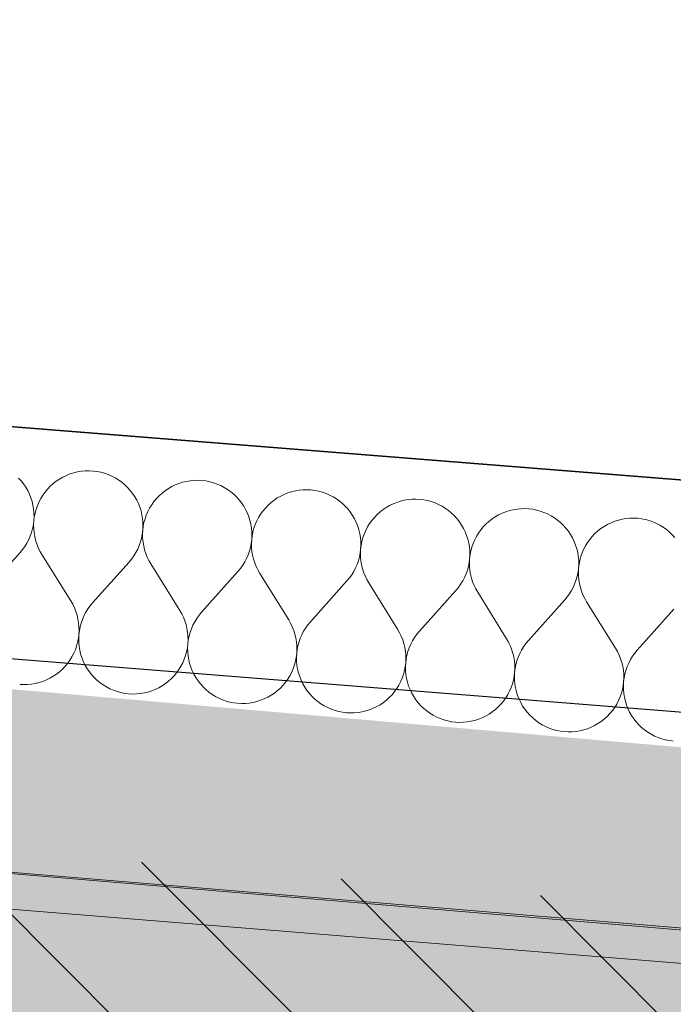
# Model space of a CAD drawing. Header units: millimetres. Extents: x -40276 to 214973, y -147941 to 35228.
# Tile 243 of 256: x -8026 to -7571, y 18343 to 19028. Entities that reach past the tile are written whole.
import ezdxf

# ---------------------------------------------------------------- set-up
doc = ezdxf.new("R2010")
doc.units = ezdxf.units.MM
doc.header["$MEASUREMENT"] = 0
doc.linetypes.add('Wipeout_Contour', pattern=[1000, 0, -1000])
for name, color, linetype in [('1._POHLED ZÁPADNÍ_2_0_plochy', 7, 'Continuous'), ('1._POHLED ZÁPADNÍ_2_akustické prvky', 7, 'Continuous'), ('1._POHLED ZÁPADNÍ_2_BT_ortho', 7, 'Continuous'), ('1._POHLED ZÁPADNÍ_2_Konstrukce - nosné', 7, 'Continuous'), ('1._POHLED ZÁPADNÍ_2_Nové_Výplně – Řezové', 7, 'Continuous'), ('1._POHLED ZÁPADNÍ_2_Výplně – Řezové', 7, 'Continuous')]:
    doc.layers.add(name, color=color, linetype=linetype)

# ---------------------------------------------------------------- blocks, each defined once
blk = doc.blocks.new('*X20', base_point=(-42174.69, -26223.67))
at = {"layer": '1._POHLED ZÁPADNÍ_2_Nové_Výplně – Řezové', "color": 21, "linetype": 'Continuous', "lineweight": 20, "true_color": 0xffaaaa}
for p, q in [((-7988.64, 18712.73), (-7991.24, 18711.91)), ((-7986, 18713.36), (-7988.64, 18712.73)), ((-7983.31, 18713.8), (-7986, 18713.36)), ((-7980.61, 18714.05), (-7983.31, 18713.8)), ((-7977.89, 18714.11), (-7980.61, 18714.05)), ((-7975.17, 18713.97), (-7977.89, 18714.11)), ((-7972.47, 18713.64), (-7975.17, 18713.97)), ((-7969.8, 18713.12), (-7972.47, 18713.64)), ((-7967.17, 18712.4), (-7969.8, 18713.12)), ((-7964.6, 18711.51), (-7967.17, 18712.4)), ((-8025.19, 18707.1), (-8027.02, 18709.12)), ((-8023.52, 18704.96), (-8025.19, 18707.1)), ((-8002.98, 18705.18), (-8005, 18703.35)), ((-8000.83, 18706.85), (-8002.98, 18705.18)), ((-7998.58, 18708.37), (-8000.83, 18706.85)), ((-7996.22, 18709.72), (-7998.58, 18708.37)), ((-7993.77, 18710.9), (-7996.22, 18709.72)), ((-7991.24, 18711.91), (-7993.77, 18710.9)), ((-7962.11, 18710.43), (-7964.6, 18711.51)), ((-7959.69, 18709.17), (-7962.11, 18710.43)), ((-7957.38, 18707.75), (-7959.69, 18709.17)), ((-7955.16, 18706.16), (-7957.38, 18707.75)), ((-7953.07, 18704.42), (-7955.16, 18706.16)), ((-7915.33, 18705.33), (-7917.86, 18704.32)), ((-7912.74, 18706.15), (-7915.33, 18705.33)), ((-7910.09, 18706.78), (-7912.74, 18706.15)), ((-7907.41, 18707.22), (-7910.09, 18706.78)), ((-7904.7, 18707.47), (-7907.41, 18707.22)), ((-7901.98, 18707.53), (-7904.7, 18707.47)), ((-7899.26, 18707.39), (-7901.98, 18707.53)), ((-7896.56, 18707.06), (-7899.26, 18707.39)), ((-7893.89, 18706.54), (-7896.56, 18707.06)), ((-7891.27, 18705.82), (-7893.89, 18706.54)), ((-7888.7, 18704.93), (-7891.27, 18705.82)), ((-8022, 18702.7), (-8023.52, 18704.96)), ((-8020.65, 18700.34), (-8022, 18702.7)), ((-8019.47, 18697.89), (-8020.65, 18700.34)), ((-8008.62, 18699.29), (-8010.2, 18697.08)), ((-8006.88, 18701.39), (-8008.62, 18699.29)), ((-8005, 18703.35), (-8006.88, 18701.39)), ((-7951.11, 18702.54), (-7953.07, 18704.42)), ((-7949.29, 18700.52), (-7951.11, 18702.54)), ((-7947.61, 18698.38), (-7949.29, 18700.52)), ((-7946.1, 18696.12), (-7947.61, 18698.38)), ((-7927.07, 18698.59), (-7929.09, 18696.77)), ((-7924.93, 18700.27), (-7927.07, 18698.59)), ((-7922.67, 18701.79), (-7924.93, 18700.27)), ((-7920.31, 18703.14), (-7922.67, 18701.79)), ((-7917.86, 18704.32), (-7920.31, 18703.14)), ((-7886.2, 18703.85), (-7888.7, 18704.93)), ((-7883.79, 18702.59), (-7886.2, 18703.85)), ((-7881.47, 18701.17), (-7883.79, 18702.59)), ((-7879.26, 18699.58), (-7881.47, 18701.17)), ((-7877.17, 18697.84), (-7879.26, 18699.58)), ((-7839.43, 18698.74), (-7841.96, 18697.74)), ((-7836.83, 18699.57), (-7839.43, 18698.74)), ((-7834.19, 18700.2), (-7836.83, 18699.57)), ((-7831.5, 18700.64), (-7834.19, 18700.2)), ((-7828.79, 18700.89), (-7831.5, 18700.64)), ((-7826.07, 18700.95), (-7828.79, 18700.89)), ((-7823.36, 18700.81), (-7826.07, 18700.95)), ((-7820.66, 18700.48), (-7823.36, 18700.81)), ((-7817.99, 18699.95), (-7820.66, 18700.48)), ((-7815.36, 18699.24), (-7817.99, 18699.95)), ((-7812.79, 18698.34), (-7815.36, 18699.24)), ((-7810.3, 18697.26), (-7812.79, 18698.34)), ((-8018.47, 18695.36), (-8019.47, 18697.89)), ((-8017.65, 18692.76), (-8018.47, 18695.36)), ((-8017.02, 18690.12), (-8017.65, 18692.76)), ((-8012.88, 18692.35), (-8013.95, 18689.85)), ((-8011.62, 18694.76), (-8012.88, 18692.35)), ((-8010.2, 18697.08), (-8011.62, 18694.76)), ((-7944.74, 18693.76), (-7946.1, 18696.12)), ((-7943.56, 18691.31), (-7944.74, 18693.76)), ((-7932.71, 18692.71), (-7934.3, 18690.5)), ((-7930.97, 18694.81), (-7932.71, 18692.71)), ((-7929.09, 18696.77), (-7930.97, 18694.81)), ((-7875.2, 18695.96), (-7877.17, 18697.84)), ((-7873.38, 18693.94), (-7875.2, 18695.96)), ((-7871.71, 18691.79), (-7873.38, 18693.94)), ((-7870.19, 18689.54), (-7871.71, 18691.79)), ((-7851.17, 18692.01), (-7853.18, 18690.19)), ((-7849.02, 18693.69), (-7851.17, 18692.01)), ((-7846.77, 18695.21), (-7849.02, 18693.69)), ((-7844.41, 18696.56), (-7846.77, 18695.21)), ((-7841.96, 18697.74), (-7844.41, 18696.56)), ((-7807.88, 18696.01), (-7810.3, 18697.26)), ((-7805.56, 18694.59), (-7807.88, 18696.01)), ((-7803.35, 18693), (-7805.56, 18694.59)), ((-7801.26, 18691.26), (-7803.35, 18693)), ((-7763.52, 18692.16), (-7766.05, 18691.16)), ((-7760.93, 18692.98), (-7763.52, 18692.16)), ((-7758.28, 18693.62), (-7760.93, 18692.98)), ((-7755.6, 18694.06), (-7758.28, 18693.62)), ((-7752.89, 18694.31), (-7755.6, 18694.06)), ((-7750.17, 18694.37), (-7752.89, 18694.31)), ((-7747.45, 18694.23), (-7750.17, 18694.37)), ((-7744.75, 18693.9), (-7747.45, 18694.23)), ((-7742.08, 18693.37), (-7744.75, 18693.9)), ((-7739.46, 18692.66), (-7742.08, 18693.37)), ((-7736.89, 18691.76), (-7739.46, 18692.66)), ((-7734.39, 18690.68), (-7736.89, 18691.76)), ((-8016.58, 18687.43), (-8017.02, 18690.12)), ((-8016.33, 18684.72), (-8016.58, 18687.43)), ((-8016.27, 18682), (-8016.33, 18684.72)), ((-8015.56, 18684.66), (-8016.08, 18681.99)), ((-8014.85, 18687.28), (-8015.56, 18684.66)), ((-8013.95, 18689.85), (-8014.85, 18687.28)), ((-7942.56, 18688.78), (-7943.56, 18691.31)), ((-7941.74, 18686.18), (-7942.56, 18688.78)), ((-7941.11, 18683.54), (-7941.74, 18686.18)), ((-7936.97, 18685.77), (-7938.05, 18683.27)), ((-7935.72, 18688.18), (-7936.97, 18685.77)), ((-7934.3, 18690.5), (-7935.72, 18688.18)), ((-7868.84, 18687.18), (-7870.19, 18689.54)), ((-7867.66, 18684.72), (-7868.84, 18687.18)), ((-7866.66, 18682.19), (-7867.66, 18684.72)), ((-7856.81, 18686.13), (-7858.39, 18683.92)), ((-7855.07, 18688.22), (-7856.81, 18686.13)), ((-7853.18, 18690.19), (-7855.07, 18688.22)), ((-7799.3, 18689.38), (-7801.26, 18691.26)), ((-7797.48, 18687.36), (-7799.3, 18689.38)), ((-7795.8, 18685.21), (-7797.48, 18687.36)), ((-7794.28, 18682.95), (-7795.8, 18685.21)), ((-7775.26, 18685.43), (-7777.28, 18683.61)), ((-7773.12, 18687.11), (-7775.26, 18685.43)), ((-7770.86, 18688.63), (-7773.12, 18687.11)), ((-7768.5, 18689.98), (-7770.86, 18688.63)), ((-7766.05, 18691.16), (-7768.5, 18689.98)), ((-7731.98, 18689.43), (-7734.39, 18690.68)), ((-7729.66, 18688), (-7731.98, 18689.43)), ((-7727.45, 18686.42), (-7729.66, 18688)), ((-7725.36, 18684.68), (-7727.45, 18686.42)), ((-7723.39, 18682.8), (-7725.36, 18684.68)), ((-7687.62, 18685.58), (-7690.14, 18684.58)), ((-7685.02, 18686.4), (-7687.62, 18685.58)), ((-7682.38, 18687.04), (-7685.02, 18686.4)), ((-7679.69, 18687.48), (-7682.38, 18687.04)), ((-7676.98, 18687.73), (-7679.69, 18687.48)), ((-7674.26, 18687.78), (-7676.98, 18687.73)), ((-7671.55, 18687.65), (-7674.26, 18687.78)), ((-7668.85, 18687.32), (-7671.55, 18687.65)), ((-7666.18, 18686.79), (-7668.85, 18687.32)), ((-7663.55, 18686.08), (-7666.18, 18686.79)), ((-7660.98, 18685.18), (-7663.55, 18686.08)), ((-7658.48, 18684.1), (-7660.98, 18685.18)), ((-8016.75, 18676.59), (-8016.41, 18679.29)), ((-8016.41, 18679.29), (-8016.55, 18676.57)), ((-8016.41, 18679.29), (-8016.27, 18682)), ((-8016.08, 18681.99), (-8016.41, 18679.29)), ((-7940.67, 18680.85), (-7941.11, 18683.54)), ((-7940.42, 18678.14), (-7940.67, 18680.85)), ((-7940.37, 18675.42), (-7940.42, 18678.14)), ((-7939.66, 18678.08), (-7940.18, 18675.41)), ((-7938.95, 18680.7), (-7939.66, 18678.08)), ((-7938.05, 18683.27), (-7938.95, 18680.7)), ((-7865.84, 18679.6), (-7866.66, 18682.19)), ((-7865.21, 18676.95), (-7865.84, 18679.6)), ((-7861.07, 18679.19), (-7862.14, 18676.69)), ((-7859.81, 18681.6), (-7861.07, 18679.19)), ((-7858.39, 18683.92), (-7859.81, 18681.6)), ((-7792.93, 18680.59), (-7794.28, 18682.95)), ((-7791.75, 18678.14), (-7792.93, 18680.59)), ((-7790.75, 18675.61), (-7791.75, 18678.14)), ((-7780.9, 18679.55), (-7782.48, 18677.34)), ((-7779.16, 18681.64), (-7780.9, 18679.55)), ((-7777.28, 18683.61), (-7779.16, 18681.64)), ((-7721.57, 18680.78), (-7723.39, 18682.8)), ((-7719.9, 18678.63), (-7721.57, 18680.78)), ((-7718.38, 18676.37), (-7719.9, 18678.63)), ((-7699.36, 18678.85), (-7701.37, 18677.03)), ((-7697.21, 18680.53), (-7699.36, 18678.85)), ((-7694.95, 18682.04), (-7697.21, 18680.53)), ((-7692.59, 18683.4), (-7694.95, 18682.04)), ((-7690.14, 18684.58), (-7692.59, 18683.4)), ((-7656.07, 18682.85), (-7658.48, 18684.1)), ((-7653.75, 18681.42), (-7656.07, 18682.85)), ((-7651.54, 18679.84), (-7653.75, 18681.42)), ((-7649.45, 18678.1), (-7651.54, 18679.84)), ((-7647.49, 18676.21), (-7649.45, 18678.1)), ((-7614.24, 18678), (-7616.69, 18676.82)), ((-7611.71, 18679), (-7614.24, 18678)), ((-7609.12, 18679.82), (-7611.71, 18679)), ((-7606.47, 18680.45), (-7609.12, 18679.82)), ((-7603.79, 18680.9), (-7606.47, 18680.45)), ((-7601.08, 18681.15), (-7603.79, 18680.9)), ((-7598.36, 18681.2), (-7601.08, 18681.15)), ((-7595.64, 18681.07), (-7598.36, 18681.2)), ((-7592.94, 18680.73), (-7595.64, 18681.07)), ((-7590.27, 18680.21), (-7592.94, 18680.73)), ((-7587.64, 18679.5), (-7590.27, 18680.21)), ((-7585.08, 18678.6), (-7587.64, 18679.5)), ((-7582.58, 18677.52), (-7585.08, 18678.6)), ((-8018.89, 18668.72), (-8017.99, 18671.29)), ((-8017.99, 18671.29), (-8017.27, 18673.92)), ((-8017.27, 18673.92), (-8016.75, 18676.59)), ((-8016.55, 18676.57), (-8016.49, 18673.85)), ((-8016.49, 18673.85), (-8016.24, 18671.14)), ((-8016.24, 18671.14), (-8015.8, 18668.46)), ((-7940.84, 18670), (-7940.51, 18672.7)), ((-7940.51, 18672.7), (-7940.64, 18669.99)), ((-7940.51, 18672.7), (-7940.37, 18675.42)), ((-7940.18, 18675.41), (-7940.51, 18672.7)), ((-7864.77, 18674.27), (-7865.21, 18676.95)), ((-7864.52, 18671.56), (-7864.77, 18674.27)), ((-7864.46, 18668.84), (-7864.52, 18671.56)), ((-7863.75, 18671.49), (-7864.27, 18668.82)), ((-7863.04, 18674.12), (-7863.75, 18671.49)), ((-7862.14, 18676.69), (-7863.04, 18674.12)), ((-7789.93, 18673.02), (-7790.75, 18675.61)), ((-7789.3, 18670.37), (-7789.93, 18673.02)), ((-7785.16, 18672.6), (-7786.24, 18670.11)), ((-7783.91, 18675.02), (-7785.16, 18672.6)), ((-7782.48, 18677.34), (-7783.91, 18675.02)), ((-7717.03, 18674.01), (-7718.38, 18676.37)), ((-7715.85, 18671.56), (-7717.03, 18674.01)), ((-7714.85, 18669.03), (-7715.85, 18671.56)), ((-7704.99, 18672.97), (-7706.58, 18670.76)), ((-7703.26, 18675.06), (-7704.99, 18672.97)), ((-7701.37, 18677.03), (-7703.26, 18675.06)), ((-7645.66, 18674.19), (-7647.49, 18676.21)), ((-7643.99, 18672.05), (-7645.66, 18674.19)), ((-7642.47, 18669.79), (-7643.99, 18672.05)), ((-7623.45, 18672.27), (-7625.47, 18670.44)), ((-7621.31, 18673.94), (-7623.45, 18672.27)), ((-7619.05, 18675.46), (-7621.31, 18673.94)), ((-7616.69, 18676.82), (-7619.05, 18675.46)), ((-7580.17, 18676.27), (-7582.58, 18677.52)), ((-7577.85, 18674.84), (-7580.17, 18676.27)), ((-7575.64, 18673.26), (-7577.85, 18674.84)), ((-7573.54, 18671.52), (-7575.64, 18673.26)), ((-7571.58, 18669.63), (-7573.54, 18671.52)), ((-8021.22, 18663.81), (-8019.97, 18666.23)), ((-8019.97, 18666.23), (-8018.89, 18668.72)), ((-8015.8, 18668.46), (-8015.16, 18665.81)), ((-8015.16, 18665.81), (-8014.34, 18663.22)), ((-7942.98, 18662.14), (-7942.08, 18664.71)), ((-7942.08, 18664.71), (-7941.37, 18667.34)), ((-7941.37, 18667.34), (-7940.84, 18670)), ((-7940.64, 18669.99), (-7940.59, 18667.27)), ((-7940.59, 18667.27), (-7940.33, 18664.56)), ((-7940.33, 18664.56), (-7939.89, 18661.88)), ((-7864.94, 18663.42), (-7864.6, 18666.12)), ((-7864.6, 18666.12), (-7864.74, 18663.41)), ((-7864.6, 18666.12), (-7864.46, 18668.84)), ((-7864.27, 18668.82), (-7864.6, 18666.12)), ((-7788.86, 18667.69), (-7789.3, 18670.37)), ((-7788.61, 18664.98), (-7788.86, 18667.69)), ((-7788.56, 18662.26), (-7788.61, 18664.98)), ((-7787.85, 18664.91), (-7788.37, 18662.24)), ((-7787.13, 18667.54), (-7787.85, 18664.91)), ((-7786.24, 18670.11), (-7787.13, 18667.54)), ((-7714.03, 18666.44), (-7714.85, 18669.03)), ((-7713.4, 18663.79), (-7714.03, 18666.44)), ((-7709.25, 18666.02), (-7710.33, 18663.53)), ((-7708, 18668.44), (-7709.25, 18666.02)), ((-7706.58, 18670.76), (-7708, 18668.44)), ((-7641.12, 18667.43), (-7642.47, 18669.79)), ((-7639.94, 18664.98), (-7641.12, 18667.43)), ((-7638.94, 18662.45), (-7639.94, 18664.98)), ((-7630.67, 18664.18), (-7632.1, 18661.86)), ((-7629.09, 18666.39), (-7630.67, 18664.18)), ((-7627.35, 18668.48), (-7629.09, 18666.39)), ((-7625.47, 18670.44), (-7627.35, 18668.48)), ((-7569.76, 18667.61), (-7571.58, 18669.63)), ((-8025.98, 18657.2), (-8051.38, 18628.81)), ((-8025.98, 18657.2), (-8024.24, 18659.29)), ((-8024.24, 18659.29), (-8022.65, 18661.5)), ((-8022.65, 18661.5), (-8021.22, 18663.81)), ((-8014.34, 18663.22), (-8013.33, 18660.69)), ((-8013.33, 18660.69), (-8012.15, 18658.24)), ((-8012.15, 18658.24), (-8010.8, 18655.88)), ((-7946.74, 18654.92), (-7945.32, 18657.23)), ((-7945.32, 18657.23), (-7944.06, 18659.65)), ((-7944.06, 18659.65), (-7942.98, 18662.14)), ((-7939.89, 18661.88), (-7939.26, 18659.23)), ((-7939.26, 18659.23), (-7938.43, 18656.64)), ((-7867.08, 18655.56), (-7866.18, 18658.13)), ((-7866.18, 18658.13), (-7865.46, 18660.75)), ((-7865.46, 18660.75), (-7864.94, 18663.42)), ((-7864.74, 18663.41), (-7864.68, 18660.69)), ((-7864.68, 18660.69), (-7864.43, 18657.98)), ((-7864.43, 18657.98), (-7863.98, 18655.29)), ((-7789.03, 18656.84), (-7788.7, 18659.54)), ((-7788.7, 18659.54), (-7788.83, 18656.82)), ((-7788.7, 18659.54), (-7788.56, 18662.26)), ((-7788.37, 18662.24), (-7788.7, 18659.54)), ((-7712.95, 18661.11), (-7713.4, 18663.79)), ((-7712.71, 18658.4), (-7712.95, 18661.11)), ((-7712.65, 18655.68), (-7712.71, 18658.4)), ((-7711.94, 18658.33), (-7712.46, 18655.66)), ((-7711.23, 18660.96), (-7711.94, 18658.33)), ((-7710.33, 18663.53), (-7711.23, 18660.96)), ((-7638.12, 18659.86), (-7638.94, 18662.45)), ((-7637.49, 18657.21), (-7638.12, 18659.86)), ((-7637.05, 18654.53), (-7637.49, 18657.21)), ((-7633.35, 18659.44), (-7634.43, 18656.94)), ((-7632.1, 18661.86), (-7633.35, 18659.44)), ((-8010.8, 18655.88), (-7990.66, 18623.54)), ((-7950.07, 18650.62), (-7975.48, 18622.23)), ((-7950.07, 18650.62), (-7948.33, 18652.71)), ((-7948.33, 18652.71), (-7946.74, 18654.92)), ((-7938.43, 18656.64), (-7937.43, 18654.11)), ((-7937.43, 18654.11), (-7936.24, 18651.66)), ((-7936.24, 18651.66), (-7934.89, 18649.3)), ((-7870.84, 18648.33), (-7869.41, 18650.65)), ((-7869.41, 18650.65), (-7868.16, 18653.07)), ((-7868.16, 18653.07), (-7867.08, 18655.56)), ((-7863.98, 18655.29), (-7863.35, 18652.65)), ((-7863.35, 18652.65), (-7862.53, 18650.05)), ((-7791.17, 18648.98), (-7790.27, 18651.55)), ((-7790.27, 18651.55), (-7789.56, 18654.17)), ((-7789.56, 18654.17), (-7789.03, 18656.84)), ((-7788.83, 18656.82), (-7788.78, 18654.1)), ((-7788.78, 18654.1), (-7788.52, 18651.4)), ((-7788.52, 18651.4), (-7788.08, 18648.71)), ((-7713.12, 18650.26), (-7712.79, 18652.96)), ((-7712.79, 18652.96), (-7712.93, 18650.24)), ((-7712.79, 18652.96), (-7712.65, 18655.68)), ((-7712.46, 18655.66), (-7712.79, 18652.96)), ((-7636.8, 18651.82), (-7637.05, 18654.53)), ((-7636.75, 18649.1), (-7636.8, 18651.82)), ((-7636.03, 18651.75), (-7636.56, 18649.08)), ((-7635.32, 18654.38), (-7636.03, 18651.75)), ((-7634.43, 18656.94), (-7635.32, 18654.38)), ((-7934.89, 18649.3), (-7914.75, 18616.96)), ((-7874.17, 18644.03), (-7899.57, 18615.65)), ((-7874.17, 18644.03), (-7872.42, 18646.12)), ((-7872.42, 18646.12), (-7870.84, 18648.33)), ((-7862.53, 18650.05), (-7861.52, 18647.53)), ((-7861.52, 18647.53), (-7860.34, 18645.08)), ((-7860.34, 18645.08), (-7858.98, 18642.72)), ((-7794.93, 18641.75), (-7793.51, 18644.07)), ((-7793.51, 18644.07), (-7792.25, 18646.48)), ((-7792.25, 18646.48), (-7791.17, 18648.98)), ((-7788.08, 18648.71), (-7787.44, 18646.07)), ((-7787.44, 18646.07), (-7786.62, 18643.47)), ((-7715.26, 18642.4), (-7714.36, 18644.97)), ((-7714.36, 18644.97), (-7713.65, 18647.59)), ((-7713.65, 18647.59), (-7713.12, 18650.26)), ((-7712.93, 18650.24), (-7712.87, 18647.52)), ((-7712.87, 18647.52), (-7712.62, 18644.81)), ((-7712.62, 18644.81), (-7712.17, 18642.13)), ((-7637.74, 18641.01), (-7637.22, 18643.68)), ((-7637.22, 18643.68), (-7636.89, 18646.38)), ((-7636.89, 18646.38), (-7637.02, 18643.66)), ((-7637.02, 18643.66), (-7636.96, 18640.94)), ((-7636.89, 18646.38), (-7636.75, 18649.1)), ((-7636.56, 18649.08), (-7636.89, 18646.38)), ((-7858.98, 18642.72), (-7838.85, 18610.38)), ((-7798.26, 18637.45), (-7823.66, 18609.06)), ((-7798.26, 18637.45), (-7796.52, 18639.54)), ((-7796.52, 18639.54), (-7794.93, 18641.75)), ((-7786.62, 18643.47), (-7785.62, 18640.95)), ((-7785.62, 18640.95), (-7784.43, 18638.5)), ((-7784.43, 18638.5), (-7783.08, 18636.14)), ((-7719.03, 18635.17), (-7717.6, 18637.49)), ((-7717.6, 18637.49), (-7716.34, 18639.9)), ((-7716.34, 18639.9), (-7715.26, 18642.4)), ((-7712.17, 18642.13), (-7711.54, 18639.49)), ((-7711.54, 18639.49), (-7710.72, 18636.89)), ((-7710.72, 18636.89), (-7709.71, 18634.36)), ((-7639.36, 18635.82), (-7638.46, 18638.38)), ((-7638.46, 18638.38), (-7637.74, 18641.01)), ((-7636.96, 18640.94), (-7636.71, 18638.23)), ((-7636.71, 18638.23), (-7636.27, 18635.55)), ((-7783.08, 18636.14), (-7762.94, 18603.8)), ((-7722.35, 18630.87), (-7747.76, 18602.48)), ((-7722.35, 18630.87), (-7720.61, 18632.96)), ((-7720.61, 18632.96), (-7719.03, 18635.17)), ((-7709.71, 18634.36), (-7708.53, 18631.91)), ((-7708.53, 18631.91), (-7707.17, 18629.55)), ((-7643.12, 18628.59), (-7641.7, 18630.91)), ((-7641.7, 18630.91), (-7640.44, 18633.32)), ((-7640.44, 18633.32), (-7639.36, 18635.82)), ((-7636.27, 18635.55), (-7635.63, 18632.9)), ((-7635.63, 18632.9), (-7634.81, 18630.31)), ((-7634.81, 18630.31), (-7633.8, 18627.78)), ((-7989.3, 18621.18), (-7990.66, 18623.54)), ((-7707.17, 18629.55), (-7687.03, 18597.22)), ((-7646.45, 18624.29), (-7671.85, 18595.9)), ((-7646.45, 18624.29), (-7644.71, 18626.38)), ((-7644.71, 18626.38), (-7643.12, 18628.59)), ((-7633.8, 18627.78), (-7632.62, 18625.33)), ((-7632.62, 18625.33), (-7631.27, 18622.97)), ((-7631.27, 18622.97), (-7611.13, 18590.64)), ((-7988.12, 18618.74), (-7989.3, 18621.18)), ((-7987.11, 18616.21), (-7988.12, 18618.74)), ((-7986.29, 18613.61), (-7987.11, 18616.21)), ((-7978.8, 18617.93), (-7980.23, 18615.61)), ((-7977.22, 18620.14), (-7978.8, 18617.93)), ((-7975.48, 18622.23), (-7977.22, 18620.14)), ((-7913.4, 18614.6), (-7914.75, 18616.96)), ((-7570.54, 18617.71), (-7595.95, 18589.32)), ((-7985.66, 18610.97), (-7986.29, 18613.61)), ((-7985.21, 18608.28), (-7985.66, 18610.97)), ((-7982.57, 18610.7), (-7983.47, 18608.13)), ((-7981.48, 18613.2), (-7982.57, 18610.7)), ((-7980.23, 18615.61), (-7981.48, 18613.2)), ((-7912.21, 18612.15), (-7913.4, 18614.6)), ((-7911.21, 18609.63), (-7912.21, 18612.15)), ((-7910.39, 18607.03), (-7911.21, 18609.63)), ((-7902.9, 18611.35), (-7904.32, 18609.03)), ((-7901.31, 18613.56), (-7902.9, 18611.35)), ((-7899.57, 18615.65), (-7901.31, 18613.56)), ((-7837.49, 18608.02), (-7838.85, 18610.38)), ((-7984.96, 18605.58), (-7985.21, 18608.28)), ((-7985.04, 18600.14), (-7984.9, 18602.86)), ((-7984.7, 18602.84), (-7985.04, 18600.14)), ((-7984.9, 18602.86), (-7984.96, 18605.58)), ((-7984.18, 18605.51), (-7984.7, 18602.84)), ((-7983.47, 18608.13), (-7984.18, 18605.51)), ((-7909.75, 18604.39), (-7910.39, 18607.03)), ((-7909.31, 18601.7), (-7909.75, 18604.39)), ((-7906.66, 18604.12), (-7907.56, 18601.55)), ((-7905.58, 18606.62), (-7906.66, 18604.12)), ((-7904.32, 18609.03), (-7905.58, 18606.62)), ((-7836.31, 18605.57), (-7837.49, 18608.02)), ((-7835.3, 18603.04), (-7836.31, 18605.57)), ((-7834.48, 18600.45), (-7835.3, 18603.04)), ((-7828.42, 18602.45), (-7829.67, 18600.03)), ((-7826.99, 18604.76), (-7828.42, 18602.45)), ((-7825.4, 18606.97), (-7826.99, 18604.76)), ((-7823.66, 18609.06), (-7825.4, 18606.97)), ((-7761.58, 18601.44), (-7762.94, 18603.8)), ((-7747.76, 18602.48), (-7749.5, 18600.39)), ((-7985.89, 18594.77), (-7985.37, 18597.44)), ((-7985.37, 18597.44), (-7985.04, 18600.14)), ((-7985.04, 18600.14), (-7985.18, 18597.42)), ((-7985.18, 18597.42), (-7985.12, 18594.7)), ((-7909.05, 18598.99), (-7909.31, 18601.7)), ((-7909.13, 18593.56), (-7909, 18596.27)), ((-7908.8, 18596.26), (-7909.13, 18593.56)), ((-7909, 18596.27), (-7909.05, 18598.99)), ((-7908.27, 18598.93), (-7908.8, 18596.26)), ((-7907.56, 18601.55), (-7908.27, 18598.93)), ((-7833.84, 18597.81), (-7834.48, 18600.45)), ((-7833.4, 18595.12), (-7833.84, 18597.81)), ((-7830.75, 18597.54), (-7831.65, 18594.97)), ((-7829.67, 18600.03), (-7830.75, 18597.54)), ((-7760.4, 18598.99), (-7761.58, 18601.44)), ((-7759.4, 18596.46), (-7760.4, 18598.99)), ((-7758.57, 18593.87), (-7759.4, 18596.46)), ((-7752.51, 18595.87), (-7753.77, 18593.45)), ((-7751.09, 18598.18), (-7752.51, 18595.87)), ((-7749.5, 18600.39), (-7751.09, 18598.18)), ((-7685.68, 18594.86), (-7687.03, 18597.22)), ((-7671.85, 18595.9), (-7673.59, 18593.81)), ((-7988.58, 18587.08), (-7987.5, 18589.57)), ((-7987.5, 18589.57), (-7986.6, 18592.14)), ((-7986.6, 18592.14), (-7985.89, 18594.77)), ((-7985.12, 18594.7), (-7984.88, 18591.99)), ((-7984.88, 18591.99), (-7984.43, 18589.31)), ((-7984.43, 18589.31), (-7983.8, 18586.66)), ((-7909.98, 18588.19), (-7909.46, 18590.86)), ((-7909.46, 18590.86), (-7909.13, 18593.56)), ((-7909.13, 18593.56), (-7909.27, 18590.84)), ((-7909.27, 18590.84), (-7909.22, 18588.12)), ((-7833.15, 18592.41), (-7833.4, 18595.12)), ((-7833.23, 18586.98), (-7833.09, 18589.69)), ((-7832.89, 18589.68), (-7833.23, 18586.98)), ((-7833.09, 18589.69), (-7833.15, 18592.41)), ((-7832.37, 18592.35), (-7832.89, 18589.68)), ((-7831.65, 18594.97), (-7832.37, 18592.35)), ((-7757.94, 18591.22), (-7758.57, 18593.87)), ((-7757.49, 18588.54), (-7757.94, 18591.22)), ((-7754.85, 18590.96), (-7755.75, 18588.39)), ((-7753.77, 18593.45), (-7754.85, 18590.96)), ((-7684.5, 18592.41), (-7685.68, 18594.86)), ((-7683.49, 18589.88), (-7684.5, 18592.41)), ((-7682.67, 18587.29), (-7683.49, 18589.88)), ((-7676.61, 18589.28), (-7677.86, 18586.87)), ((-7675.18, 18591.6), (-7676.61, 18589.28)), ((-7673.59, 18593.81), (-7675.18, 18591.6)), ((-7609.77, 18588.28), (-7611.13, 18590.64)), ((-7595.95, 18589.32), (-7597.69, 18587.23)), ((-7992.83, 18580.13), (-7991.25, 18582.34)), ((-7991.25, 18582.34), (-7989.83, 18584.66)), ((-7989.83, 18584.66), (-7988.58, 18587.08)), ((-7983.8, 18586.66), (-7982.98, 18584.07)), ((-7982.98, 18584.07), (-7981.98, 18581.54)), ((-7912.67, 18580.49), (-7911.59, 18582.99)), ((-7911.59, 18582.99), (-7910.7, 18585.56)), ((-7910.7, 18585.56), (-7909.98, 18588.19)), ((-7909.22, 18588.12), (-7908.97, 18585.41)), ((-7908.97, 18585.41), (-7908.53, 18582.73)), ((-7908.53, 18582.73), (-7907.9, 18580.08)), ((-7834.08, 18581.61), (-7833.56, 18584.28)), ((-7833.56, 18584.28), (-7833.23, 18586.98)), ((-7833.23, 18586.98), (-7833.37, 18584.26)), ((-7833.37, 18584.26), (-7833.31, 18581.54)), ((-7757.24, 18585.83), (-7757.49, 18588.54)), ((-7757.32, 18580.39), (-7757.18, 18583.11)), ((-7756.99, 18583.09), (-7757.32, 18580.39)), ((-7757.18, 18583.11), (-7757.24, 18585.83)), ((-7756.46, 18585.76), (-7756.99, 18583.09)), ((-7755.75, 18588.39), (-7756.46, 18585.76)), ((-7682.03, 18584.64), (-7682.67, 18587.29)), ((-7681.59, 18581.96), (-7682.03, 18584.64)), ((-7681.34, 18579.25), (-7681.59, 18581.96)), ((-7679.84, 18581.81), (-7680.56, 18579.18)), ((-7678.94, 18584.37), (-7679.84, 18581.81)), ((-7677.86, 18586.87), (-7678.94, 18584.37)), ((-7608.59, 18585.83), (-7609.77, 18588.28)), ((-7607.59, 18583.3), (-7608.59, 18585.83)), ((-7606.76, 18580.71), (-7607.59, 18583.3)), ((-7600.7, 18582.7), (-7601.96, 18580.29)), ((-7599.27, 18585.02), (-7600.7, 18582.7)), ((-7597.69, 18587.23), (-7599.27, 18585.02)), ((-7998.47, 18574.25), (-7996.46, 18576.07)), ((-7996.46, 18576.07), (-7994.57, 18578.04)), ((-7994.57, 18578.04), (-7992.83, 18580.13)), ((-7981.98, 18581.54), (-7980.8, 18579.09)), ((-7980.8, 18579.09), (-7979.45, 18576.73)), ((-7979.45, 18576.73), (-7977.93, 18574.47)), ((-7916.93, 18573.55), (-7915.34, 18575.76)), ((-7915.34, 18575.76), (-7913.92, 18578.08)), ((-7913.92, 18578.08), (-7912.67, 18580.49)), ((-7907.9, 18580.08), (-7907.08, 18577.49)), ((-7907.08, 18577.49), (-7906.08, 18574.96)), ((-7906.08, 18574.96), (-7904.9, 18572.51)), ((-7836.76, 18573.91), (-7835.69, 18576.41)), ((-7835.69, 18576.41), (-7834.79, 18578.98)), ((-7834.79, 18578.98), (-7834.08, 18581.61)), ((-7833.31, 18581.54), (-7833.06, 18578.83)), ((-7833.06, 18578.83), (-7832.62, 18576.15)), ((-7832.62, 18576.15), (-7831.99, 18573.5)), ((-7758.88, 18572.4), (-7758.17, 18575.02)), ((-7758.17, 18575.02), (-7757.65, 18577.69)), ((-7757.65, 18577.69), (-7757.32, 18580.39)), ((-7757.32, 18580.39), (-7757.46, 18577.68)), ((-7757.46, 18577.68), (-7757.41, 18574.96)), ((-7757.41, 18574.96), (-7757.16, 18572.25)), ((-7681.42, 18573.81), (-7681.28, 18576.53)), ((-7681.08, 18576.51), (-7681.42, 18573.81)), ((-7681.28, 18576.53), (-7681.34, 18579.25)), ((-7680.56, 18579.18), (-7681.08, 18576.51)), ((-7606.13, 18578.06), (-7606.76, 18580.71)), ((-7605.68, 18575.38), (-7606.13, 18578.06)), ((-7605.43, 18572.67), (-7605.68, 18575.38)), ((-7603.94, 18575.23), (-7604.65, 18572.6)), ((-7603.04, 18577.79), (-7603.94, 18575.23)), ((-7601.96, 18580.29), (-7603.04, 18577.79)), ((-8010.21, 18567.52), (-8007.69, 18568.52)), ((-8007.69, 18568.52), (-8005.23, 18569.7)), ((-8005.23, 18569.7), (-8002.87, 18571.06)), ((-8002.87, 18571.06), (-8000.62, 18572.57)), ((-8000.62, 18572.57), (-7998.47, 18574.25)), ((-7977.93, 18574.47), (-7976.26, 18572.32)), ((-7976.26, 18572.32), (-7974.44, 18570.3)), ((-7974.44, 18570.3), (-7972.47, 18568.42)), ((-7972.47, 18568.42), (-7970.38, 18566.68)), ((-7922.57, 18567.67), (-7920.55, 18569.49)), ((-7920.55, 18569.49), (-7918.67, 18571.46)), ((-7918.67, 18571.46), (-7916.93, 18573.55)), ((-7904.9, 18572.51), (-7903.54, 18570.14)), ((-7903.54, 18570.14), (-7902.03, 18567.89)), ((-7841.02, 18566.97), (-7839.44, 18569.18)), ((-7839.44, 18569.18), (-7838.02, 18571.5)), ((-7838.02, 18571.5), (-7836.76, 18573.91)), ((-7831.99, 18573.5), (-7831.17, 18570.9)), ((-7831.17, 18570.9), (-7830.17, 18568.38)), ((-7830.17, 18568.38), (-7828.99, 18565.92)), ((-7760.86, 18567.33), (-7759.78, 18569.83)), ((-7759.78, 18569.83), (-7758.88, 18572.4)), ((-7757.16, 18572.25), (-7756.72, 18569.56)), ((-7756.72, 18569.56), (-7756.09, 18566.92)), ((-7682.98, 18565.82), (-7682.27, 18568.44)), ((-7682.27, 18568.44), (-7681.75, 18571.11)), ((-7681.75, 18571.11), (-7681.42, 18573.81)), ((-7681.42, 18573.81), (-7681.56, 18571.1)), ((-7681.56, 18571.1), (-7681.5, 18568.38)), ((-7681.5, 18568.38), (-7681.25, 18565.67)), ((-7605.51, 18567.23), (-7605.37, 18569.95)), ((-7605.18, 18569.93), (-7605.51, 18567.23)), ((-7605.37, 18569.95), (-7605.43, 18572.67)), ((-7604.65, 18572.6), (-7605.18, 18569.93)), ((-8026.28, 18565.45), (-8023.57, 18565.31)), ((-8023.57, 18565.31), (-8020.85, 18565.37)), ((-8020.85, 18565.37), (-8018.14, 18565.62)), ((-8018.14, 18565.62), (-8015.45, 18566.06)), ((-8015.45, 18566.06), (-8012.81, 18566.7)), ((-8012.81, 18566.7), (-8010.21, 18567.52)), ((-7970.38, 18566.68), (-7968.17, 18565.09)), ((-7968.17, 18565.09), (-7965.85, 18563.67)), ((-7965.85, 18563.67), (-7963.44, 18562.42)), ((-7963.44, 18562.42), (-7960.94, 18561.34)), ((-7960.94, 18561.34), (-7958.37, 18560.44)), ((-7934.31, 18560.94), (-7931.78, 18561.94)), ((-7931.78, 18561.94), (-7929.33, 18563.12)), ((-7929.33, 18563.12), (-7926.97, 18564.47)), ((-7926.97, 18564.47), (-7924.71, 18565.99)), ((-7924.71, 18565.99), (-7922.57, 18567.67)), ((-7902.03, 18567.89), (-7900.35, 18565.74)), ((-7900.35, 18565.74), (-7898.53, 18563.72)), ((-7898.53, 18563.72), (-7896.57, 18561.84)), ((-7896.57, 18561.84), (-7894.48, 18560.1)), ((-7846.66, 18561.09), (-7844.64, 18562.91)), ((-7844.64, 18562.91), (-7842.76, 18564.87)), ((-7842.76, 18564.87), (-7841.02, 18566.97)), ((-7828.99, 18565.92), (-7827.64, 18563.56)), ((-7827.64, 18563.56), (-7826.12, 18561.3)), ((-7826.12, 18561.3), (-7824.45, 18559.16)), ((-7765.12, 18560.39), (-7763.53, 18562.6)), ((-7763.53, 18562.6), (-7762.11, 18564.92)), ((-7762.11, 18564.92), (-7760.86, 18567.33)), ((-7756.09, 18566.92), (-7755.27, 18564.32)), ((-7755.27, 18564.32), (-7754.26, 18561.79)), ((-7754.26, 18561.79), (-7753.08, 18559.34)), ((-7684.95, 18560.75), (-7683.87, 18563.25)), ((-7683.87, 18563.25), (-7682.98, 18565.82)), ((-7681.25, 18565.67), (-7680.81, 18562.98)), ((-7680.81, 18562.98), (-7680.18, 18560.34)), ((-7607.07, 18559.23), (-7606.36, 18561.86)), ((-7606.36, 18561.86), (-7605.84, 18564.53)), ((-7605.84, 18564.53), (-7605.51, 18567.23)), ((-7605.51, 18567.23), (-7605.65, 18564.51)), ((-7605.65, 18564.51), (-7605.6, 18561.79)), ((-7605.6, 18561.79), (-7605.35, 18559.09)), ((-7958.37, 18560.44), (-7955.75, 18559.73)), ((-7955.75, 18559.73), (-7953.08, 18559.2)), ((-7953.08, 18559.2), (-7950.38, 18558.87)), ((-7950.38, 18558.87), (-7947.66, 18558.73)), ((-7947.66, 18558.73), (-7944.94, 18558.79)), ((-7944.94, 18558.79), (-7942.23, 18559.04)), ((-7942.23, 18559.04), (-7939.55, 18559.48)), ((-7939.55, 18559.48), (-7936.9, 18560.12)), ((-7936.9, 18560.12), (-7934.31, 18560.94)), ((-7894.48, 18560.1), (-7892.27, 18558.51)), ((-7892.27, 18558.51), (-7889.95, 18557.09)), ((-7889.95, 18557.09), (-7887.53, 18555.83)), ((-7887.53, 18555.83), (-7885.04, 18554.76)), ((-7885.04, 18554.76), (-7882.47, 18553.86)), ((-7858.4, 18554.35), (-7855.87, 18555.36)), ((-7855.87, 18555.36), (-7853.42, 18556.54)), ((-7853.42, 18556.54), (-7851.06, 18557.89)), ((-7851.06, 18557.89), (-7848.81, 18559.41)), ((-7848.81, 18559.41), (-7846.66, 18561.09)), ((-7824.45, 18559.16), (-7822.62, 18557.14)), ((-7822.62, 18557.14), (-7820.66, 18555.26)), ((-7820.66, 18555.26), (-7818.57, 18553.52)), ((-7772.9, 18552.83), (-7770.76, 18554.5)), ((-7770.76, 18554.5), (-7768.74, 18556.33)), ((-7768.74, 18556.33), (-7766.86, 18558.29)), ((-7766.86, 18558.29), (-7765.12, 18560.39)), ((-7753.08, 18559.34), (-7751.73, 18556.98)), ((-7751.73, 18556.98), (-7750.22, 18554.72)), ((-7750.22, 18554.72), (-7748.54, 18552.58)), ((-7689.21, 18553.8), (-7687.63, 18556.02)), ((-7687.63, 18556.02), (-7686.21, 18558.34)), ((-7686.21, 18558.34), (-7684.95, 18560.75)), ((-7680.18, 18560.34), (-7679.36, 18557.74)), ((-7679.36, 18557.74), (-7678.36, 18555.21)), ((-7678.36, 18555.21), (-7677.18, 18552.76)), ((-7609.05, 18554.17), (-7607.97, 18556.67)), ((-7607.97, 18556.67), (-7607.07, 18559.23)), ((-7605.35, 18559.09), (-7604.91, 18556.4)), ((-7604.91, 18556.4), (-7604.27, 18553.75)), ((-7882.47, 18553.86), (-7879.84, 18553.14)), ((-7879.84, 18553.14), (-7877.17, 18552.62)), ((-7877.17, 18552.62), (-7874.47, 18552.29)), ((-7874.47, 18552.29), (-7871.76, 18552.15)), ((-7871.76, 18552.15), (-7869.04, 18552.21)), ((-7869.04, 18552.21), (-7866.33, 18552.46)), ((-7866.33, 18552.46), (-7863.64, 18552.9)), ((-7863.64, 18552.9), (-7861, 18553.53)), ((-7861, 18553.53), (-7858.4, 18554.35)), ((-7818.57, 18553.52), (-7816.36, 18551.93)), ((-7816.36, 18551.93), (-7814.04, 18550.51)), ((-7814.04, 18550.51), (-7811.63, 18549.25)), ((-7811.63, 18549.25), (-7809.13, 18548.17)), ((-7809.13, 18548.17), (-7806.56, 18547.28)), ((-7785.09, 18546.95), (-7782.5, 18547.77)), ((-7782.5, 18547.77), (-7779.97, 18548.78)), ((-7779.97, 18548.78), (-7777.52, 18549.96)), ((-7777.52, 18549.96), (-7775.16, 18551.31)), ((-7775.16, 18551.31), (-7772.9, 18552.83)), ((-7748.54, 18552.58), (-7746.72, 18550.56)), ((-7746.72, 18550.56), (-7744.76, 18548.68)), ((-7744.76, 18548.68), (-7742.66, 18546.94)), ((-7696.99, 18546.25), (-7694.85, 18547.92)), ((-7694.85, 18547.92), (-7692.83, 18549.75)), ((-7692.83, 18549.75), (-7690.95, 18551.71)), ((-7690.95, 18551.71), (-7689.21, 18553.8)), ((-7677.18, 18552.76), (-7675.83, 18550.4)), ((-7675.83, 18550.4), (-7674.31, 18548.14)), ((-7674.31, 18548.14), (-7672.64, 18546)), ((-7613.31, 18547.22), (-7611.72, 18549.43)), ((-7611.72, 18549.43), (-7610.3, 18551.75)), ((-7610.3, 18551.75), (-7609.05, 18554.17)), ((-7604.27, 18553.75), (-7603.46, 18551.16)), ((-7603.46, 18551.16), (-7602.45, 18548.63)), ((-7602.45, 18548.63), (-7601.27, 18546.18)), ((-7806.56, 18547.28), (-7803.94, 18546.56)), ((-7803.94, 18546.56), (-7801.27, 18546.04)), ((-7801.27, 18546.04), (-7798.57, 18545.71)), ((-7798.57, 18545.71), (-7795.85, 18545.57)), ((-7795.85, 18545.57), (-7793.13, 18545.63)), ((-7793.13, 18545.63), (-7790.42, 18545.88)), ((-7790.42, 18545.88), (-7787.74, 18546.32)), ((-7787.74, 18546.32), (-7785.09, 18546.95)), ((-7742.66, 18546.94), (-7740.45, 18545.35)), ((-7740.45, 18545.35), (-7738.14, 18543.93)), ((-7738.14, 18543.93), (-7735.72, 18542.67)), ((-7735.72, 18542.67), (-7733.22, 18541.59)), ((-7733.22, 18541.59), (-7730.66, 18540.69)), ((-7730.66, 18540.69), (-7728.03, 18539.98)), ((-7709.19, 18540.37), (-7706.59, 18541.19)), ((-7706.59, 18541.19), (-7704.06, 18542.19)), ((-7704.06, 18542.19), (-7701.61, 18543.38)), ((-7701.61, 18543.38), (-7699.25, 18544.73)), ((-7699.25, 18544.73), (-7696.99, 18546.25)), ((-7672.64, 18546), (-7670.81, 18543.98)), ((-7670.81, 18543.98), (-7668.85, 18542.09)), ((-7668.85, 18542.09), (-7666.76, 18540.35)), ((-7621.09, 18539.67), (-7618.95, 18541.34)), ((-7618.95, 18541.34), (-7616.93, 18543.17)), ((-7616.93, 18543.17), (-7615.04, 18545.13)), ((-7615.04, 18545.13), (-7613.31, 18547.22)), ((-7601.27, 18546.18), (-7599.92, 18543.82)), ((-7599.92, 18543.82), (-7598.4, 18541.56)), ((-7598.4, 18541.56), (-7596.73, 18539.42)), ((-7728.03, 18539.98), (-7725.36, 18539.46)), ((-7725.36, 18539.46), (-7722.66, 18539.13)), ((-7722.66, 18539.13), (-7719.94, 18538.99)), ((-7719.94, 18538.99), (-7717.22, 18539.04)), ((-7717.22, 18539.04), (-7714.52, 18539.29)), ((-7714.52, 18539.29), (-7711.83, 18539.74)), ((-7711.83, 18539.74), (-7709.19, 18540.37)), ((-7666.76, 18540.35), (-7664.55, 18538.77)), ((-7664.55, 18538.77), (-7662.23, 18537.34)), ((-7662.23, 18537.34), (-7659.82, 18536.09)), ((-7659.82, 18536.09), (-7657.32, 18535.01)), ((-7657.32, 18535.01), (-7654.75, 18534.11)), ((-7654.75, 18534.11), (-7652.13, 18533.4)), ((-7633.28, 18533.79), (-7630.69, 18534.61)), ((-7630.69, 18534.61), (-7628.16, 18535.61)), ((-7628.16, 18535.61), (-7625.71, 18536.79)), ((-7625.71, 18536.79), (-7623.35, 18538.15)), ((-7623.35, 18538.15), (-7621.09, 18539.67)), ((-7596.73, 18539.42), (-7594.91, 18537.4)), ((-7594.91, 18537.4), (-7592.95, 18535.51)), ((-7592.95, 18535.51), (-7590.85, 18533.77)), ((-7652.13, 18533.4), (-7649.46, 18532.88)), ((-7649.46, 18532.88), (-7646.76, 18532.54)), ((-7646.76, 18532.54), (-7644.04, 18532.41)), ((-7644.04, 18532.41), (-7641.32, 18532.46)), ((-7641.32, 18532.46), (-7638.61, 18532.71)), ((-7638.61, 18532.71), (-7635.93, 18533.16)), ((-7635.93, 18533.16), (-7633.28, 18533.79)), ((-7590.85, 18533.77), (-7588.64, 18532.19)), ((-7588.64, 18532.19), (-7586.32, 18530.76)), ((-7586.32, 18530.76), (-7583.91, 18529.51)), ((-7583.91, 18529.51), (-7581.41, 18528.43)), ((-7581.41, 18528.43), (-7578.85, 18527.53)), ((-7578.85, 18527.53), (-7576.22, 18526.82)), ((-7576.22, 18526.82), (-7573.55, 18526.29)), ((-7573.55, 18526.29), (-7570.85, 18525.96))]:
    blk.add_line(p, q, dxfattribs=at)

msp = doc.modelspace()

# ---------------------------------------------------------------- hatches: boundary and pattern name
at = {"layer": '1._POHLED ZÁPADNÍ_2_0_plochy', "linetype": 'Continuous', "lineweight": 20, "true_color": 0xffaaaa}
h = msp.add_hatch(dxfattribs=at)
h.set_pattern_fill('Izolační_tvárnice_0002', color=21, style=0, pattern_type=2)
h.set_pattern_definition([(315, (-10360.18, 9405.31), (63.6396, 63.6396), [])])
h.paths.add_polyline_path([(-10906.33, 18690.21), (-10970.68, 9084.15), (-20311.44, 10009.93), (-20479.41, 269.75), (-242.33, 419.76), (-238.38, 17796.01)])
at = {"layer": '1._POHLED ZÁPADNÍ_2_Výplně – Řezové', "linetype": 'Continuous', "lineweight": 13}
msp.add_hatch(color=254, dxfattribs=at).paths.add_polyline_path([(-6352.97, 18416.54), (-10538.45, 18779.45), (-10537.62, 18327.69), (-6352.11, 17964.78)])

# ---------------------------------------------------------------- linework, layer by layer
at = {"layer": '1._POHLED ZÁPADNÍ_2_Konstrukce - nosné', "color": 251, "linetype": 'Continuous', "lineweight": 13, "true_color": 0x6a6a6a}
for q in [(-24598.53, 19748.08), (-10902.83, 18674.82)]:
    msp.add_line((-240.38, 17779.13), q, dxfattribs=at)

# ---------------------------------------------------------------- next in the draw order: wipeouts: each hides what was drawn before it
at = {"color": 254, "linetype": 'Wipeout_Contour', "lineweight": 0, "ltscale": 82830.965884}
msp.add_wipeout([(-10988.08, 18818.43), (-6352.11, 18416.47), (-6339.29, 18575.96), (-10988.08, 18979.03)], dxfattribs=at).dxf.layer = '1._POHLED ZÁPADNÍ_2_Nové_Výplně – Řezové'

# ---------------------------------------------------------------- next in the draw order: linework, layer by layer
at = {"layer": '1._POHLED ZÁPADNÍ_2_akustické prvky', "color": 1, "linetype": 'Continuous', "lineweight": 35}
msp.add_line((-11148.08, 18992.91), (-161.69, 18118.67), dxfattribs=at)
at = {"layer": '1._POHLED ZÁPADNÍ_2_BT_ortho', "color": 142, "linetype": 'Continuous', "lineweight": 20, "true_color": 0x0080c0, "flags": 128}
msp.add_lwpolyline([(-1163.34, 17864.45), (-11029.43, 18683.38), (-24351.81, 19728.14), (-25320.42, 13819.16), (-25595.36, 12086.61)], dxfattribs=at)
at = {"layer": '1._POHLED ZÁPADNÍ_2_Konstrukce - nosné', "color": 7, "linetype": 'Continuous', "lineweight": 25}
msp.add_line((-10988.08, 18818.43), (-321.45, 17970.06), dxfattribs=at)

# ---------------------------------------------------------------- next in the draw order: block references
at = {"layer": '1._POHLED ZÁPADNÍ_2_0_plochy', "color": 9, "linetype": 'Continuous', "lineweight": 13}
msp.add_blockref('*X20', (-42174.69, -26223.67), dxfattribs=at)

doc.saveas('drawing.dxf')
